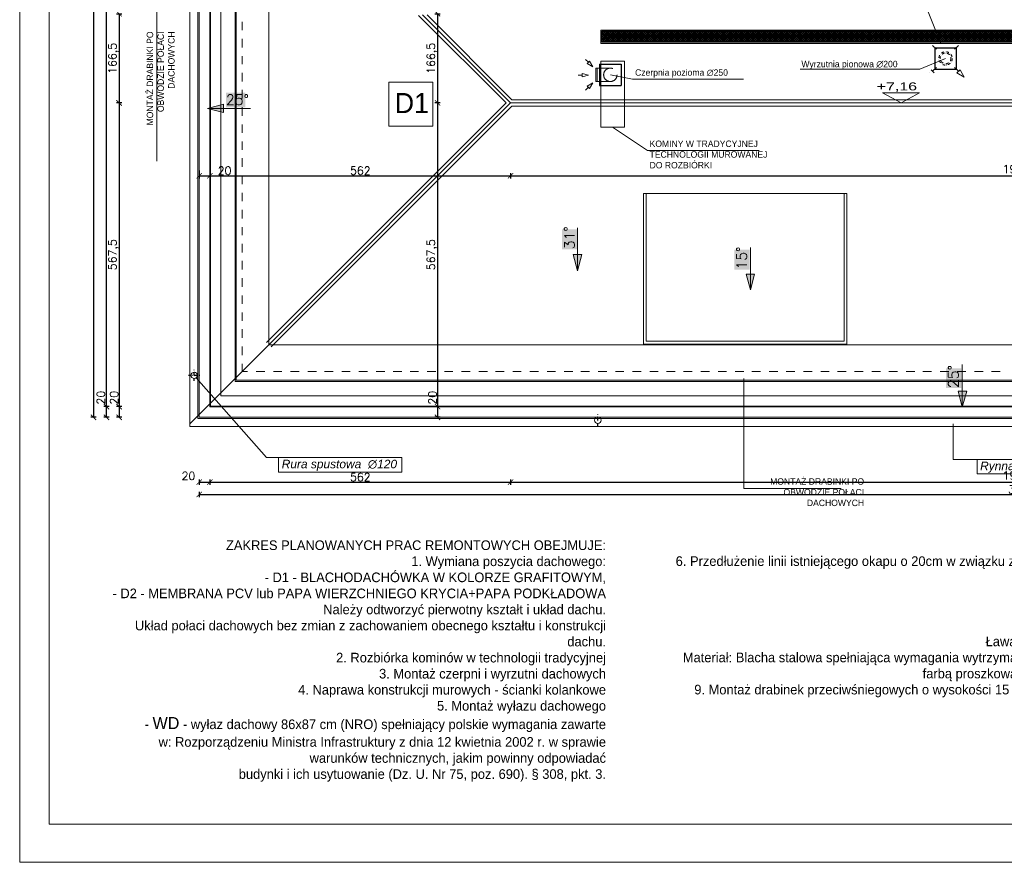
# Model space of a CAD drawing. Header units: millimetres. Extents: x -740 to 33545, y -26688 to 22494.
# Tile 68 of 256: x 13000 to 14840, y 5178 to 6753. Entities that reach past the tile are written whole.
import ezdxf
from ezdxf.lldxf.tags import DXFTag

# ---------------------------------------------------------------- set-up
doc = ezdxf.new("R2010")
doc.units = ezdxf.units.MM
doc.header["$MEASUREMENT"] = 0
for name, pattern in [('AUSGEZOGEN', [0]), ('DASHDOT', [1, 0.5, -0.25, 0, -0.25]), ('DASHED2', [9.525, 6.35, -3.175]), ('STRICHPUNKTX2', [2, 1, -0.5, 0, -0.5])]:
    doc.linetypes.add(name, pattern=pattern)
doc.layers.get('Defpoints').update_dxf_attribs({"color": 252})
doc.layers.add('_B___I__', color=252, linetype='AUSGEZOGEN')
for name, color, linetype, lineweight in [('_IS_EKO_Wentylacja_wyrzut', 252, 'Continuous', 20), ('A_l.przerywana', 252, 'ICAD_ISO03W100', 9), ('A_l.widokowa', 252, 'Continuous', 18), ('A_wymiarowanie', 252, 'Continuous', 9), ('k_wyburzenia widoczne', 252, 'PNEUMATIC2', 18), ('l. przerywana', 252, 'ICAD_ISO03W100', 9), ('l.przerywana', 252, 'ICAD_ISO03W100', 5), ('l.widokowa', 252, 'Continuous', 15), ('l.wypełnien', 252, 'Continuous', 5), ('linia opisowa', 252, 'Continuous', 9), ('Nowe_820-G Rysunki Obrazki_Nr_pióra__23', 252, 'Continuous', 15), ('wymiarowanie', 252, 'Continuous', 9)]:
    doc.layers.add(name, color=color, linetype=linetype, lineweight=lineweight)
doc.styles.add('Arial', font='arial.ttf')
doc.styles.add('Arial$001H0', font='SIMPLEX')
doc.styles.add('PROFILE', font='GOTHIC.TTF', dxfattribs={"width": 0.8})
doc.styles.add('styl1', font='arial.ttf', dxfattribs={"height": 15})
doc.styles.add('styl2', font='simplex.shx')
tags = doc.linetypes.add('ICAD_ISO03W100', pattern=[30, 12, -18]).pattern_tags.tags
tags[6:7] = [DXFTag(74, 4), DXFTag(75, 0), DXFTag(340, '0'), DXFTag(46, 1.0), DXFTag(50, 0.0), DXFTag(44, 0.0), DXFTag(45, 0.0)]
tags[4:5] = [DXFTag(74, 4), DXFTag(75, 0), DXFTag(340, '0'), DXFTag(46, 1.0), DXFTag(50, 0.0), DXFTag(44, 0.0), DXFTag(45, 0.0)]
doc.linetypes.add('PNEUMATIC2', pattern='A,0.5,-0.25,["//",Standard,S=0.2,R=0,X=-0.1,Y=-0.1],-0.25', length=1)
doc.dimstyles.new('Kopia I_1.100', dxfattribs={"dimtxt": 15, "dimasz": 10, "dimexe": 5, "dimexo": 1, "dimgap": 1.5, "dimtad": 1, "dimdec": 1, "dimrnd": 0.5, "dimtxsty": 'styl2', "dimblk": 'ARCHTICK', "dimcen": 5, "dimadec": 0, "dimazin": 0, "dimtfac": 1, "dimtdec": 1, "dimtmove": 0, "dimatfit": 3, "dimldrblk": 'ARCHTICK', "dimfxl": 0, "dimarcsym": 0})

# ---------------------------------------------------------------- blocks, each defined once
blk = doc.blocks.new('_ArchTick')
at = {"color": 0, "linetype": 'ByBlock', "const_width": 0.15}
blk.add_lwpolyline([(-0.5, -0.5), (0.5, 0.5)], dxfattribs=at)
blk = doc.blocks.new('*D1781')
at = {"layer": 'Defpoints', "color": 0}
for p in [(13336, 6497.7), (13356, 6497.7), (13356, 6461.2)]:
    blk.add_point(p, dxfattribs=at)
at = {"layer": 'wymiarowanie', "color": 0, "lineweight": -2}
for p, q in [((13336, 6471.2), (13336, 6456.2)), ((13336, 6461.2), (13356, 6461.2)), ((13356, 6471.2), (13356, 6456.2)), ((13356, 6461.2), (13395.7, 6461.2))]:
    blk.add_line(p, q, dxfattribs=at)
at = {"layer": 'wymiarowanie', "color": 0, "lineweight": -2, "xscale": 10, "yscale": 10, "zscale": 10, "rotation": 180}
blk.add_blockref('_ArchTick', (13336, 6461.2), dxfattribs=at)
at = {"layer": 'wymiarowanie', "color": 0, "lineweight": -2, "xscale": 10, "yscale": 10, "zscale": 10}
blk.add_blockref('_ArchTick', (13356, 6461.2), dxfattribs=at)
at = {"layer": 'wymiarowanie', "color": 0, "insert": (13383.3, 6470.6), "char_height": 15, "attachment_point": 5, "style": 'styl2'}
blk.add_mtext('20', dxfattribs=at)
blk = doc.blocks.new('*D1782')
at = {"layer": 'Defpoints', "color": 0}
for p in [(13917.8, 6597.2), (13356, 6497.7), (13917.8, 6461.2)]:
    blk.add_point(p, dxfattribs=at)
at = {"layer": 'wymiarowanie', "color": 0, "lineweight": -2}
for p, q in [((13356, 6466.2), (13356, 6456.2)), ((13356, 6461.2), (13917.8, 6461.2)), ((13917.8, 6466.2), (13917.8, 6456.2))]:
    blk.add_line(p, q, dxfattribs=at)
at = {"layer": 'wymiarowanie', "color": 0, "lineweight": -2, "xscale": 10, "yscale": 10, "zscale": 10, "rotation": 180}
blk.add_blockref('_ArchTick', (13356, 6461.2), dxfattribs=at)
at = {"layer": 'wymiarowanie', "color": 0, "lineweight": -2, "xscale": 10, "yscale": 10, "zscale": 10}
blk.add_blockref('_ArchTick', (13917.8, 6461.2), dxfattribs=at)
at = {"layer": 'wymiarowanie', "color": 0, "insert": (13636.9, 6470.6), "char_height": 15, "attachment_point": 5, "style": 'styl2'}
blk.add_mtext('562', dxfattribs=at)
blk = doc.blocks.new('*D1783')
at = {"layer": 'Defpoints', "color": 0}
for p in [(13917.8, 6597.2), (15827.5, 6597.2), (15827.5, 6461.2)]:
    blk.add_point(p, dxfattribs=at)
at = {"layer": 'wymiarowanie', "color": 0, "lineweight": -2}
for p, q in [((13917.8, 6466.2), (13917.8, 6456.2)), ((13917.8, 6461.2), (15827.5, 6461.2)), ((15827.5, 6466.2), (15827.5, 6456.2))]:
    blk.add_line(p, q, dxfattribs=at)
at = {"layer": 'wymiarowanie', "color": 0, "lineweight": -2, "xscale": 10, "yscale": 10, "zscale": 10, "rotation": 180}
blk.add_blockref('_ArchTick', (13917.8, 6461.2), dxfattribs=at)
at = {"layer": 'wymiarowanie', "color": 0, "lineweight": -2, "xscale": 10, "yscale": 10, "zscale": 10}
blk.add_blockref('_ArchTick', (15827.5, 6461.2), dxfattribs=at)
at = {"layer": 'wymiarowanie', "color": 0, "insert": (14872.6, 6471.3), "char_height": 15, "attachment_point": 5, "style": 'styl2'}
blk.add_mtext('1909,5', dxfattribs=at)
blk = doc.blocks.new('*D1788')
at = {"layer": 'Defpoints', "color": 0}
for p in [(13755.5, 6763.9), (13781.2, 6597.2), (13917.8, 6597.2)]:
    blk.add_point(p, dxfattribs=at)
at = {"layer": 'wymiarowanie', "color": 0, "lineweight": -2}
for p, q in [((13776.2, 6763.9), (13786.2, 6763.9)), ((13781.2, 6763.9), (13781.2, 6597.2)), ((13786.2, 6597.2), (13776.2, 6597.2))]:
    blk.add_line(p, q, dxfattribs=at)
at = {"layer": 'wymiarowanie', "color": 0, "lineweight": -2, "xscale": 10, "yscale": 10, "zscale": 10}
for p, rotation in [((13781.2, 6763.9), 90), ((13781.2, 6597.2), 270)]:
    blk.add_blockref('_ArchTick', p, dxfattribs=dict(at, rotation=rotation))
at = {"layer": 'wymiarowanie', "color": 0, "insert": (13771.2, 6680.5), "char_height": 15, "attachment_point": 5, "rotation": 90, "style": 'styl2'}
blk.add_mtext('166,5', dxfattribs=at)
blk = doc.blocks.new('*D1789')
at = {"layer": 'Defpoints', "color": 0}
for p in [(13917.8, 6597.2), (13781.2, 6029.8), (13808.4, 6029.8)]:
    blk.add_point(p, dxfattribs=at)
at = {"layer": 'wymiarowanie', "color": 0, "lineweight": -2}
for p, q in [((13786.2, 6597.2), (13776.2, 6597.2)), ((13781.2, 6597.2), (13781.2, 6029.8)), ((13786.2, 6029.8), (13776.2, 6029.8))]:
    blk.add_line(p, q, dxfattribs=at)
at = {"layer": 'wymiarowanie', "color": 0, "lineweight": -2, "xscale": 10, "yscale": 10, "zscale": 10}
for p, rotation in [((13781.2, 6597.2), 90), ((13781.2, 6029.8), 270)]:
    blk.add_blockref('_ArchTick', p, dxfattribs=dict(at, rotation=rotation))
at = {"layer": 'wymiarowanie', "color": 0, "insert": (13771.2, 6313.5), "char_height": 15, "attachment_point": 5, "rotation": 90, "style": 'styl2'}
blk.add_mtext('567,5', dxfattribs=at)
blk = doc.blocks.new('*D1790')
at = {"layer": 'Defpoints', "color": 0}
for p in [(13808.4, 6029.8), (13781.2, 6009.8), (13809.8, 6009.8)]:
    blk.add_point(p, dxfattribs=at)
at = {"layer": 'wymiarowanie', "color": 0, "lineweight": -2}
for p, q in [((13786.2, 6029.8), (13776.2, 6029.8)), ((13781.2, 6029.8), (13781.2, 6009.8)), ((13786.2, 6009.8), (13776.2, 6009.8))]:
    blk.add_line(p, q, dxfattribs=at)
at = {"layer": 'wymiarowanie', "color": 0, "lineweight": -2, "xscale": 10, "yscale": 10, "zscale": 10}
for p, rotation in [((13781.2, 6029.8), 90), ((13781.2, 6009.8), 270)]:
    blk.add_blockref('_ArchTick', p, dxfattribs=dict(at, rotation=rotation))
at = {"layer": 'wymiarowanie', "color": 0, "insert": (13771.8, 6046.3), "char_height": 15, "attachment_point": 5, "rotation": 90, "style": 'styl2'}
blk.add_mtext('20', dxfattribs=at)
blk = doc.blocks.new('*D1819')
at = {"layer": 'Defpoints', "color": 0}
for p in [(13336, 6143.1), (13356, 6143.1), (13356, 5888.7)]:
    blk.add_point(p, dxfattribs=at)
at = {"layer": 'wymiarowanie', "color": 0, "lineweight": -2}
for p, q in [((13336, 5893.7), (13336, 5883.7)), ((13336, 5888.7), (13356, 5888.7)), ((13356, 5893.7), (13356, 5883.7))]:
    blk.add_line(p, q, dxfattribs=at)
at = {"layer": 'wymiarowanie', "color": 0, "lineweight": -2, "xscale": 10, "yscale": 10, "zscale": 10, "rotation": 180}
blk.add_blockref('_ArchTick', (13336, 5888.7), dxfattribs=at)
at = {"layer": 'wymiarowanie', "color": 0, "lineweight": -2, "xscale": 10, "yscale": 10, "zscale": 10}
blk.add_blockref('_ArchTick', (13356, 5888.7), dxfattribs=at)
at = {"layer": 'wymiarowanie', "color": 0, "insert": (13315.8, 5900.2), "char_height": 15, "attachment_point": 5, "style": 'styl2'}
blk.add_mtext('20', dxfattribs=at)
blk = doc.blocks.new('*D1820')
at = {"layer": 'Defpoints', "color": 0}
for p in [(13917.8, 6634.2), (13356, 6143.1), (13917.8, 5888.7)]:
    blk.add_point(p, dxfattribs=at)
at = {"layer": 'wymiarowanie', "color": 0, "lineweight": -2}
for p, q in [((13356, 5893.7), (13356, 5883.7)), ((13356, 5888.7), (13917.8, 5888.7)), ((13917.8, 5893.7), (13917.8, 5883.7))]:
    blk.add_line(p, q, dxfattribs=at)
at = {"layer": 'wymiarowanie', "color": 0, "lineweight": -2, "xscale": 10, "yscale": 10, "zscale": 10, "rotation": 180}
blk.add_blockref('_ArchTick', (13356, 5888.7), dxfattribs=at)
at = {"layer": 'wymiarowanie', "color": 0, "lineweight": -2, "xscale": 10, "yscale": 10, "zscale": 10}
blk.add_blockref('_ArchTick', (13917.8, 5888.7), dxfattribs=at)
at = {"layer": 'wymiarowanie', "color": 0, "insert": (13636.9, 5898), "char_height": 15, "attachment_point": 5, "style": 'styl2'}
blk.add_mtext('562', dxfattribs=at)
blk = doc.blocks.new('*D1822')
at = {"layer": 'Defpoints', "color": 0}
for p in [(13336, 5893.7), (16411.2, 5893.7), (16411.2, 5865.6)]:
    blk.add_point(p, dxfattribs=at)
at = {"layer": 'wymiarowanie', "color": 0, "lineweight": -2}
for p, q in [((13336, 5870.6), (13336, 5860.6)), ((16411.2, 5870.6), (16411.2, 5860.6)), ((13336, 5865.6), (16411.2, 5865.6))]:
    blk.add_line(p, q, dxfattribs=at)
at = {"layer": 'wymiarowanie', "color": 0, "lineweight": -2, "xscale": 10, "yscale": 10, "zscale": 10, "rotation": 180}
blk.add_blockref('_ArchTick', (13336, 5865.6), dxfattribs=at)
at = {"layer": 'wymiarowanie', "color": 0, "lineweight": -2, "xscale": 10, "yscale": 10, "zscale": 10}
blk.add_blockref('_ArchTick', (16411.2, 5865.6), dxfattribs=at)
at = {"layer": 'wymiarowanie', "color": 0, "insert": (14873.6, 5874.9), "char_height": 15, "attachment_point": 5, "style": 'styl2'}
blk.add_mtext('3075', dxfattribs=at)
blk = doc.blocks.new('*D1826')
at = {"layer": 'Defpoints', "color": 0}
for p in [(13160.3, 6763.9), (13186.1, 6597.2), (13917.8, 6597.2)]:
    blk.add_point(p, dxfattribs=at)
at = {"layer": 'wymiarowanie', "color": 0, "lineweight": -2}
for p, q in [((13181.1, 6763.9), (13191.1, 6763.9)), ((13186.1, 6763.9), (13186.1, 6597.2)), ((13191.1, 6597.2), (13181.1, 6597.2))]:
    blk.add_line(p, q, dxfattribs=at)
at = {"layer": 'wymiarowanie', "color": 0, "lineweight": -2, "xscale": 10, "yscale": 10, "zscale": 10}
for p, rotation in [((13186.1, 6763.9), 90), ((13186.1, 6597.2), 270)]:
    blk.add_blockref('_ArchTick', p, dxfattribs=dict(at, rotation=rotation))
at = {"layer": 'wymiarowanie', "color": 0, "insert": (13176, 6680.5), "char_height": 15, "attachment_point": 5, "rotation": 90, "style": 'styl2'}
blk.add_mtext('166,5', dxfattribs=at)
blk = doc.blocks.new('*D1827')
at = {"layer": 'Defpoints', "color": 0}
for p in [(13917.8, 6597.2), (13186.1, 6029.8), (13213.2, 6029.8)]:
    blk.add_point(p, dxfattribs=at)
at = {"layer": 'wymiarowanie', "color": 0, "lineweight": -2}
for p, q in [((13191.1, 6597.2), (13181.1, 6597.2)), ((13186.1, 6597.2), (13186.1, 6029.8)), ((13191.1, 6029.8), (13181.1, 6029.8))]:
    blk.add_line(p, q, dxfattribs=at)
at = {"layer": 'wymiarowanie', "color": 0, "lineweight": -2, "xscale": 10, "yscale": 10, "zscale": 10}
for p, rotation in [((13186.1, 6597.2), 90), ((13186.1, 6029.8), 270)]:
    blk.add_blockref('_ArchTick', p, dxfattribs=dict(at, rotation=rotation))
at = {"layer": 'wymiarowanie', "color": 0, "insert": (13176, 6313.5), "char_height": 15, "attachment_point": 5, "rotation": 90, "style": 'styl2'}
blk.add_mtext('567,5', dxfattribs=at)
blk = doc.blocks.new('*D1828')
at = {"layer": 'Defpoints', "color": 0}
for p in [(13213.2, 6029.8), (13186.1, 6009.8), (13214.7, 6009.8)]:
    blk.add_point(p, dxfattribs=at)
at = {"layer": 'wymiarowanie', "color": 0, "lineweight": -2}
for p, q in [((13191.1, 6029.8), (13181.1, 6029.8)), ((13186.1, 6029.8), (13186.1, 6009.8)), ((13191.1, 6009.8), (13181.1, 6009.8))]:
    blk.add_line(p, q, dxfattribs=at)
at = {"layer": 'wymiarowanie', "color": 0, "lineweight": -2, "xscale": 10, "yscale": 10, "zscale": 10}
for p, rotation in [((13186.1, 6029.8), 90), ((13186.1, 6009.8), 270)]:
    blk.add_blockref('_ArchTick', p, dxfattribs=dict(at, rotation=rotation))
at = {"layer": 'wymiarowanie', "color": 0, "insert": (13176.7, 6046.3), "char_height": 15, "attachment_point": 5, "rotation": 90, "style": 'styl2'}
blk.add_mtext('20', dxfattribs=at)
blk = doc.blocks.new('*D1829')
at = {"layer": 'Defpoints', "color": 0}
for p in [(13162.5, 6029.8), (13186.1, 6029.8), (13186.1, 6009.8)]:
    blk.add_point(p, dxfattribs=at)
at = {"layer": 'wymiarowanie', "color": 0, "lineweight": -2}
for p, q in [((13167.5, 6029.8), (13157.5, 6029.8)), ((13162.5, 6009.8), (13162.5, 6029.8)), ((13167.5, 6009.8), (13157.5, 6009.8))]:
    blk.add_line(p, q, dxfattribs=at)
at = {"layer": 'wymiarowanie', "color": 0, "lineweight": -2, "xscale": 10, "yscale": 10, "zscale": 10}
for p, rotation in [((13162.5, 6029.8), 90), ((13162.5, 6009.8), 270)]:
    blk.add_blockref('_ArchTick', p, dxfattribs=dict(at, rotation=rotation))
at = {"layer": 'wymiarowanie', "color": 0, "insert": (13152.1, 6046.5), "char_height": 15, "attachment_point": 5, "rotation": 90, "style": 'styl2'}
blk.add_mtext('20', dxfattribs=at)
blk = doc.blocks.new('*D1830')
at = {"layer": 'Defpoints', "color": 0}
for p in [(13162.5, 7698.9), (13193.9, 7698.9), (13186.1, 6029.8)]:
    blk.add_point(p, dxfattribs=at)
at = {"layer": 'wymiarowanie', "color": 0, "lineweight": -2}
for p, q in [((13167.5, 7698.9), (13157.5, 7698.9)), ((13162.5, 6029.8), (13162.5, 7698.9)), ((13167.5, 6029.8), (13157.5, 6029.8))]:
    blk.add_line(p, q, dxfattribs=at)
at = {"layer": 'wymiarowanie', "color": 0, "lineweight": -2, "xscale": 10, "yscale": 10, "zscale": 10}
for p, rotation in [((13162.5, 7698.9), 90), ((13162.5, 6029.8), 270)]:
    blk.add_blockref('_ArchTick', p, dxfattribs=dict(at, rotation=rotation))
at = {"layer": 'wymiarowanie', "color": 0, "insert": (13153.1, 6864.4), "char_height": 15, "attachment_point": 5, "rotation": 90, "style": 'styl2'}
blk.add_mtext('1669', dxfattribs=at)
blk = doc.blocks.new('*D1832')
at = {"layer": 'Defpoints', "color": 0}
for p in [(13167.5, 7718.9), (13138.3, 6009.8), (13167.5, 6009.8)]:
    blk.add_point(p, dxfattribs=at)
at = {"layer": 'wymiarowanie', "color": 0, "lineweight": -2}
for p, q in [((13143.3, 7718.9), (13133.3, 7718.9)), ((13138.3, 7718.9), (13138.3, 6009.8)), ((13143.3, 6009.8), (13133.3, 6009.8))]:
    blk.add_line(p, q, dxfattribs=at)
at = {"layer": 'wymiarowanie', "color": 0, "lineweight": -2, "xscale": 10, "yscale": 10, "zscale": 10}
for p, rotation in [((13138.3, 7718.9), 90), ((13138.3, 6009.8), 270)]:
    blk.add_blockref('_ArchTick', p, dxfattribs=dict(at, rotation=rotation))
at = {"layer": 'wymiarowanie', "color": 0, "insert": (13128.9, 6864.4), "char_height": 15, "attachment_point": 5, "rotation": 90, "style": 'styl2'}
blk.add_mtext('1709', dxfattribs=at)
blk = doc.blocks.new('*D1850')
at = {"layer": 'Defpoints', "color": 0}
for p in [(13917.8, 6634.2), (15827.5, 6634.2), (15827.5, 5888.7)]:
    blk.add_point(p, dxfattribs=at)
at = {"layer": 'wymiarowanie', "color": 0, "lineweight": -2}
for p, q in [((13917.8, 5893.7), (13917.8, 5883.7)), ((13917.8, 5888.7), (15827.5, 5888.7)), ((15827.5, 5893.7), (15827.5, 5883.7))]:
    blk.add_line(p, q, dxfattribs=at)
at = {"layer": 'wymiarowanie', "color": 0, "lineweight": -2, "xscale": 10, "yscale": 10, "zscale": 10, "rotation": 180}
blk.add_blockref('_ArchTick', (13917.8, 5888.7), dxfattribs=at)
at = {"layer": 'wymiarowanie', "color": 0, "lineweight": -2, "xscale": 10, "yscale": 10, "zscale": 10}
blk.add_blockref('_ArchTick', (15827.5, 5888.7), dxfattribs=at)
at = {"layer": 'wymiarowanie', "color": 0, "insert": (14872.6, 5898.7), "char_height": 15, "attachment_point": 5, "style": 'styl2'}
blk.add_mtext('1909,5', dxfattribs=at)

msp = doc.modelspace()

# ---------------------------------------------------------------- hatches: boundary and pattern name
at = {"layer": 'l.widokowa'}
for points in [[(13385.77, 6616.27), (13385.77, 6589.22), (13422.11, 6589.22), (13422.11, 6616.27)], [(13351.11, 6586.69), (13381.54, 6579.08), (13381.54, 6595.14)], [(14013.81, 6360.99), (14013.81, 6323.8), (14042.55, 6323.8), (14042.55, 6360.99)], [(14042.55, 6283.23), (14051, 6313.66), (14034.94, 6313.66)], [(14335.86, 6322.96), (14335.86, 6285.76), (14364.6, 6285.76), (14364.6, 6322.96)], [(14366.29, 6247.73), (14373.9, 6277.31), (14357.84, 6277.31)], [(14731.46, 6101.49), (14731.46, 6064.3), (14760.2, 6064.3), (14760.2, 6101.49)], [(14761.89, 6028.8), (14770.34, 6058.38), (14754.28, 6058.38)]]:
    msp.add_hatch(color=256, dxfattribs=at).paths.add_polyline_path(points)
at = {"layer": 'l.wypełnien'}
h = msp.add_hatch(dxfattribs=at)
h.set_pattern_fill('ANSI37', color=256, scale=20, style=0)
h.set_pattern_definition([(45, (-133.7189, 32.6354), (-1.76776695, 1.76776695), []), (135, (-133.7189, 32.6354), (-1.76776695, -1.76776695), [])])
h.paths.add_polyline_path([(14088.51, 6731.44), (15900.33, 6731.44), (15900.33, 6710.44), (14088.51, 6710.44)])

# ---------------------------------------------------------------- linework, layer by layer
for p, q in [((14710.7, 6700.38), (14710.7, 6660.38)), ((14710.7, 6700.38), (14750.7, 6700.38)), ((14750.7, 6700.38), (14750.7, 6660.38)), ((14084.21, 6669.7), (14084.21, 6629.7)), ((14084.21, 6669.7), (14124.21, 6669.7)), ((14124.21, 6669.7), (14124.21, 6629.7)), ((14710.7, 6660.38), (14750.7, 6660.38)), ((14084.21, 6629.7), (14124.21, 6629.7))]:
    msp.add_line(p, q)
at = {"layer": '_B___I__', "linetype": 'STRICHPUNKTX2', "ltscale": 5}
for p, q in [((13326.59, 6077.71), (13326.59, 6098.71)), ((13316.09, 6088.21), (13337.09, 6088.21)), ((14080.9, 5993.98), (14080.9, 6014.98))]:
    msp.add_line(p, q, dxfattribs=at)
at = {"layer": '_IS_EKO_Wentylacja_wyrzut', "ltscale": 10}
for p, q in [((14713.68, 6697.4), (14706.58, 6704.5)), ((14747.71, 6697.4), (14754.81, 6704.5)), ((14713.68, 6663.37), (14706.58, 6656.27)), ((14747.71, 6663.37), (14754.81, 6656.27)), ((14709.49, 6653.36), (14703.67, 6659.18)), ((14751.9, 6653.36), (14757.72, 6659.18)), ((14751.9, 6653.36), (14757.72, 6659.18)), ((14765.67, 6645.41), (14751.9, 6653.36)), ((14765.67, 6645.41), (14751.9, 6653.36)), ((14757.72, 6659.18), (14765.67, 6645.41))]:
    msp.add_line(p, q, dxfattribs=at)
at = {"layer": '_IS_EKO_Wentylacja_wyrzut', "ltscale": 10, "const_width": 0.0198}
for points in [[(14695.72, 6715.36), (14703.67, 6701.59), (14709.49, 6707.41)], [(14765.67, 6715.36), (14757.72, 6701.59), (14751.9, 6707.41)], [(14695.72, 6645.41), (14709.49, 6653.36), (14703.67, 6659.18)], [(14765.67, 6645.41), (14751.9, 6653.36), (14757.72, 6659.18)]]:
    msp.add_lwpolyline(points, close=True, dxfattribs=at)
at = {"layer": '_IS_EKO_Wentylacja_wyrzut', "linetype": 'DASHDOT', "ltscale": 10}
for radius in [12.5, 10]:
    msp.add_circle((14730.7, 6680.38), radius, dxfattribs=at)
at = {"layer": 'A_l.przerywana'}
for p, q in [((13917.79, 6597.17), (13753.29, 6761.66)), ((13466.07, 6145.45), (13917.79, 6597.17)), ((15827.46, 6597.17), (13917.79, 6597.17))]:
    msp.add_line(p, q, dxfattribs=at)
at = {"layer": 'A_l.przerywana', "lineweight": 35}
msp.add_lwpolyline([(13356.02, 7698.92), (13356.02, 6029.8), (16391.16, 6029.8), (16391.16, 7704.71), (15595.09, 7704.71), (15595.09, 7164.54), (14152.1, 7164.54), (14152.1, 7698.92)], close=True, dxfattribs=at)
at = {"layer": 'A_l.przerywana', "ltscale": 0.5}
msp.add_lwpolyline([(14171, 6151.72), (14541.2, 6151.72), (14541.2, 6427.77), (14171, 6427.77)], close=True, dxfattribs=at)
at = {"layer": 'A_l.widokowa'}
for p, q in [((14057.83, 6678.37), (14063.15, 6673.04)), ((14065.34, 6675.22), (14060.97, 6670.86)), ((14060.97, 6670.86), (14071.3, 6664.89)), ((14060.97, 6670.86), (14071.3, 6664.89)), ((14071.3, 6664.89), (14065.34, 6675.22)), ((14071.3, 6664.89), (14065.34, 6675.22)), ((14071.3, 6664.89), (14065.34, 6675.22)), ((14044.16, 6649.03), (14051.7, 6649.03)), ((14051.7, 6652.12), (14063.21, 6649.03)), ((14051.7, 6652.12), (14063.21, 6649.03)), ((14051.7, 6645.95), (14051.7, 6652.12)), ((14051.7, 6645.95), (14051.7, 6652.12)), ((14051.7, 6645.95), (14051.7, 6652.12)), ((14063.21, 6649.03), (14051.7, 6645.95)), ((14063.21, 6649.03), (14051.7, 6645.95)), ((14063.21, 6649.03), (14051.7, 6645.95)), ((14057.83, 6621.03), (14063.15, 6626.36)), ((14060.97, 6628.54), (14071.3, 6634.5)), ((14065.34, 6624.18), (14060.97, 6628.54)), ((14065.34, 6624.18), (14060.97, 6628.54)), ((14071.3, 6634.5), (14065.34, 6624.18)), ((14071.3, 6634.5), (14065.34, 6624.18))]:
    msp.add_line(p, q, dxfattribs=at)
at = {"layer": 'A_l.widokowa', "linetype": 'DASHED2', "ltscale": 10}
for p, q in [((14104.21, 6662.2), (14079.31, 6662.2)), ((14104.21, 6637.2), (14079.31, 6637.2))]:
    msp.add_line(p, q, dxfattribs=at)
at = {"layer": 'A_l.widokowa'}
for points in [[(13318.52, 7736.42), (13318.52, 5992.3), (16428.66, 5992.3), (16428.66, 7742.21), (15557.59, 7742.21), (15557.59, 7202.04), (14189.6, 7202.04), (14189.6, 7736.42)], [(13333.52, 7721.42), (13333.52, 6007.3), (16413.66, 6007.3), (16413.66, 7727.21), (15572.59, 7727.21), (15572.59, 7187.04), (14174.6, 7187.04), (14174.6, 7721.42)], [(13336.02, 7718.92), (13336.02, 6009.8), (16411.16, 6009.8), (16411.16, 7724.71), (15575.09, 7724.71), (15575.09, 7184.54), (14172.1, 7184.54), (14172.1, 7718.92)], [(13403.09, 7651.85), (13403.09, 6076.86), (16344.1, 6076.86), (16344.1, 7657.65), (15642.15, 7657.65), (15642.15, 7117.47), (14105.03, 7117.47), (14105.03, 7651.85)], [(13405.09, 7649.85), (13405.09, 6078.86), (16342.1, 6078.86), (16342.1, 7655.65), (15644.15, 7655.65), (15644.15, 7115.47), (14103.03, 7115.47), (14103.03, 7649.85)]]:
    msp.add_lwpolyline(points, close=True, dxfattribs=at)
at = {"layer": 'A_l.widokowa', "ltscale": 10}
msp.add_lwpolyline([(14079.31, 6637.2), (14079.31, 6662.2), (14077.15, 6662.2), (14077.15, 6637.2)], close=True, dxfattribs=at)
at = {"layer": 'A_l.widokowa', "const_width": 0.0148}
msp.add_lwpolyline([(14071.3, 6634.5), (14065.34, 6624.18), (14060.97, 6628.54)], close=True, dxfattribs=at)
at = {"layer": 'A_l.widokowa', "ltscale": 0.5}
msp.add_lwpolyline([(14166, 6146.72), (14546.2, 6146.72), (14546.2, 6427.77), (14166, 6427.77)], close=True, dxfattribs=at)
at = {"layer": 'A_l.widokowa', "linetype": 'DASHED2', "ltscale": 10}
msp.add_circle((14104.21, 6649.7), 12.5, dxfattribs=at)
at = {"layer": 'A_wymiarowanie'}
for p, q in [((13256.87, 6864.36), (13256.88, 6488.26)), ((14695.61, 6773.37), (14721.7, 6708.44)), ((14108.48, 6552.03), (14173.95, 6508.55)), ((14173.95, 6508.55), (14382.61, 6508.55)), ((14353.62, 5876.73), (14353.62, 6082.47)), ((14535.78, 5876.73), (14353.62, 5876.73))]:
    msp.add_line(p, q, dxfattribs=at)
msp.add_lwpolyline([(13772.46, 6553.54), (13689.96, 6553.54), (13689.96, 6636.04), (13772.46, 6636.04), (13772.46, 6553.54)], dxfattribs=at)
at = {"layer": 'k_wyburzenia widoczne', "ltscale": 15}
for p, q in [((14130.46, 6675.44), (14086.51, 6675.44)), ((14086.51, 6675.44), (14086.51, 6552.03)), ((14130.46, 6552.03), (14130.46, 6675.44)), ((14086.51, 6552.03), (14130.46, 6552.03))]:
    msp.add_line(p, q, dxfattribs=at)
at = {"layer": 'l. przerywana', "ltscale": 0.2}
for centre in [(13326.59, 6088.21), (14080.9, 6004.48)]:
    msp.add_circle(centre, 6, dxfattribs=at)
at = {"layer": 'l.przerywana'}
msp.add_lwpolyline([(14413.02, 7678.92), (13376.02, 7678.92), (13376.02, 6049.8), (16371.16, 6049.8), (16371.16, 7684.71), (15615.09, 7684.71), (15615.09, 7144.54), (14413.02, 7144.54), (14413.02, 7678.92), (13376.02, 7678.92)], dxfattribs=at)
at = {"layer": 'l.widokowa', "linetype": 'Continuous', "lineweight": 9}
for p, q in [((13466.07, 7592.57), (13466.07, 6145.45)), ((13466.07, 6145.45), (13466.07, 7592.57)), ((13909.3, 6597.17), (13745.86, 6760.61)), ((13920.27, 6603.17), (13761.78, 6761.66)), ((13416.2, 6732.92), (13416.2, 6748.98)), ((13416.2, 6700.8), (13416.2, 6716.86)), ((13416.2, 6669.52), (13416.2, 6684.74)), ((13416.2, 6637.4), (13416.2, 6653.46)), ((13416.2, 6605.28), (13416.2, 6621.34)), ((13416.2, 6573.16), (13416.2, 6589.22)), ((13461.83, 6149.69), (13909.3, 6597.17)), ((13470.31, 6141.2), (13920.27, 6591.17)), ((15018.01, 6603.17), (13920.27, 6603.17)), ((15018.01, 6591.17), (13920.27, 6591.17)), ((13431.41, 6586.69), (13351.11, 6586.69)), ((13416.2, 6541.04), (13416.2, 6557.1)), ((13416.2, 6509.76), (13416.2, 6524.98)), ((13416.2, 6477.64), (13416.2, 6493.7)), ((13416.2, 6445.52), (13416.2, 6461.58)), ((13416.2, 6413.4), (13416.2, 6429.46)), ((13416.2, 6381.28), (13416.2, 6397.34)), ((13416.2, 6350.01), (13416.2, 6365.22)), ((14042.55, 6363.53), (14042.55, 6283.23)), ((13416.2, 6317.89), (13416.2, 6333.95)), ((14366.29, 6327.18), (14366.29, 6247.73)), ((13416.2, 6285.76), (13416.2, 6301.83)), ((13416.2, 6253.64), (13416.2, 6269.7)), ((13416.2, 6221.52), (13416.2, 6237.58)), ((13416.2, 6190.25), (13416.2, 6205.46)), ((13416.2, 6158.13), (13416.2, 6174.19)), ((13353.65, 6033.02), (13466.07, 6145.45)), ((13416.2, 6126.01), (13416.2, 6142.07)), ((13466.07, 6145.45), (16278.33, 6145.45)), ((16278.33, 6145.45), (13466.07, 6145.45)), ((13416.2, 6095.58), (13416.2, 6109.95)), ((13426.34, 6095.58), (13416.2, 6095.58)), ((13458.46, 6095.58), (13442.4, 6095.58)), ((13490.58, 6095.58), (13474.52, 6095.58)), ((13522.7, 6095.58), (13506.64, 6095.58)), ((13554.82, 6095.58), (13538.76, 6095.58)), ((13586.1, 6095.58), (13570.04, 6095.58)), ((13618.22, 6095.58), (13602.16, 6095.58)), ((13650.34, 6095.58), (13634.28, 6095.58)), ((13682.46, 6095.58), (13666.4, 6095.58)), ((13714.58, 6095.58), (13698.52, 6095.58)), ((13745.86, 6095.58), (13729.8, 6095.58)), ((13777.98, 6095.58), (13761.92, 6095.58)), ((13810.1, 6095.58), (13794.04, 6095.58)), ((13842.22, 6095.58), (13826.16, 6095.58)), ((13874.34, 6095.58), (13858.28, 6095.58)), ((13905.62, 6095.58), (13889.55, 6095.58)), ((13937.74, 6095.58), (13921.68, 6095.58)), ((13969.86, 6095.58), (13953.8, 6095.58)), ((14001.98, 6095.58), (13985.92, 6095.58)), ((14034.1, 6095.58), (14018.04, 6095.58)), ((14065.37, 6095.58), (14049.31, 6095.58)), ((14097.49, 6095.58), (14081.43, 6095.58)), ((14129.62, 6095.58), (14113.55, 6095.58)), ((14161.74, 6095.58), (14145.68, 6095.58)), ((14193.86, 6095.58), (14177.8, 6095.58)), ((14225.13, 6095.58), (14209.07, 6095.58)), ((14257.25, 6095.58), (14241.19, 6095.58)), ((14289.37, 6095.58), (14273.31, 6095.58)), ((14321.49, 6095.58), (14305.43, 6095.58)), ((14353.62, 6095.58), (14337.55, 6095.58)), ((14384.89, 6095.58), (14368.83, 6095.58)), ((14417.01, 6095.58), (14400.95, 6095.58)), ((14449.13, 6095.58), (14433.07, 6095.58)), ((14481.25, 6095.58), (14465.19, 6095.58)), ((14513.37, 6095.58), (14497.31, 6095.58)), ((14544.65, 6095.58), (14528.59, 6095.58)), ((14576.77, 6095.58), (14560.71, 6095.58)), ((14608.89, 6095.58), (14592.83, 6095.58)), ((14641.01, 6095.58), (14624.95, 6095.58)), ((14673.13, 6095.58), (14657.07, 6095.58)), ((14704.41, 6095.58), (14688.35, 6095.58)), ((14736.53, 6095.58), (14720.47, 6095.58)), ((14768.65, 6095.58), (14752.59, 6095.58)), ((14761.89, 6108.26), (14761.89, 6028.8)), ((14800.77, 6095.58), (14784.71, 6095.58)), ((14832.89, 6095.58), (14816.83, 6095.58)), ((13353.65, 6033.02), (13318.09, 5997.47))]:
    msp.add_line(p, q, dxfattribs=at)
at = {"layer": 'l.widokowa'}
for points in [[(14086.51, 6733.44), (15902.33, 6733.44), (15902.33, 6708.44), (14086.51, 6708.44)], [(14088.51, 6731.44), (15900.33, 6731.44), (15900.33, 6710.44), (14088.51, 6710.44)]]:
    msp.add_lwpolyline(points, close=True, dxfattribs=at)
at = {"layer": 'l.widokowa', "linetype": 'Continuous', "lineweight": 9}
for points in [[(13351.11, 6586.69), (13381.54, 6579.08), (13381.54, 6595.14)], [(14042.55, 6283.23), (14051, 6313.66), (14034.94, 6313.66)], [(14366.29, 6247.73), (14373.9, 6277.31), (14357.84, 6277.31)], [(14761.89, 6028.8), (14770.34, 6058.38), (14754.28, 6058.38)]]:
    msp.add_lwpolyline(points, close=True, dxfattribs=at)
at = {"layer": 'Nowe_820-G Rysunki Obrazki_Nr_pióra__23', "linetype": 'Continuous', "lineweight": 15}
for points in [[(13055.23, 8119.48), (13055.23, 5249.28)], [(13055.23, 5249.28), (17155.64, 5249.28)]]:
    msp.add_lwpolyline(points, dxfattribs=at)
at = {"layer": 'wymiarowanie', "ltscale": 10}
for p, q in [((14682.67, 6660.24), (14730.7, 6680.38)), ((14104.21, 6649.7), (14145.65, 6641.4)), ((14458.73, 6660.24), (14682.67, 6660.24)), ((14145.65, 6641.4), (14353.18, 6641.4))]:
    msp.add_line(p, q, dxfattribs=at)
at = {"layer": 'wymiarowanie'}
for p, q in [((13461.74, 5934.76), (13330.08, 6083.33)), ((14745.23, 5931.19), (14745.23, 5997.47)), ((13461.74, 5934.76), (13484.22, 5934.76)), ((14789.48, 5931.19), (14745.23, 5931.19))]:
    msp.add_line(p, q, dxfattribs=at)
for points in [[(13000.35, 8148.27), (13000.35, 5178.27), (17200.35, 5178.27), (17200.35, 8148.27), (13000.35, 8148.27)], [(15730.59, 6733.44), (14086.51, 6733.44)], [(15730.59, 6708.44), (14086.51, 6708.44)]]:
    msp.add_lwpolyline(points, dxfattribs=at)
at = {"layer": 'wymiarowanie', "linetype": 'ByBlock'}
msp.add_lwpolyline([(14647.59, 6597.17), (14682.19, 6615.78), (14612.99, 6615.78)], close=True, dxfattribs=at)
at = {"layer": 'wymiarowanie'}
for points in [[(13484.22, 5934.76), (13714.3, 5934.76), (13714.3, 5907.38), (13484.22, 5907.38)], [(14789.48, 5931.19), (15019.57, 5931.19), (15019.57, 5903.82), (14789.48, 5903.82)]]:
    msp.add_lwpolyline(points, close=True, dxfattribs=at)

# ---------------------------------------------------------------- texts
at = {"layer": 'A_wymiarowanie', "insert": (13237.78, 6730.74), "char_height": 12, "width": 223.2778, "attachment_point": 3, "rotation": 90, "style": 'styl1'}
msp.add_mtext('{\\fCentury Gothic|b0|i0|c238|p34;MONTAŻ DRABINKI PO }{\\fCentury Gothic|b0|i0|c238|p34;OBWODZIE POŁACI }{\\fCentury Gothic|b0|i0|c238|p34;DACHOWYCH}', dxfattribs=at)
at = {"layer": 'A_wymiarowanie', "style": 'styl1'}
for s, insert, char_height, width, attachment_point in [('{\\fCentury Gothic|b0|i0|c238|p34;D1}', (13701.19, 6615.74), 37.5, 116.2774, 1), ('{\\fCentury Gothic|b0|i0|c238|p34;KOMINY W TRADYCYJNEJ TECHNOLOGII MUROWANEJ DO ROZBIÓRKI}', (14177.59, 6526.88), 12, 223.2778, 1), ('{\\fCentury Gothic|b0|i0|c238|p34;MONTAŻ DRABINKI PO }{\\fCentury Gothic|b0|i0|c238|p34;OBWODZIE POŁACI }{\\fCentury Gothic|b0|i0|c238|p34;DACHOWYCH}', (14578.51, 5895.83), 12, 223.2778, 3), ('{\\fCentury Gothic|b0|i0|c238|p34;}\\P{\\fCentury Gothic|b0|i0|c238|p34;ZAKRES PLANOWANYCH PRAC REMONTOWYCH OBEJMUJE:}\\P{\\fCentury Gothic|b0|i0|c238|p34;1. Wymiana poszycia dachowego:}\\P{\\fCentury Gothic|b0|i0|c238|p34;- D1 - BLACHODACHÓWKA W KOLORZE GRAFITOWYM, }\\P{\\fCentury Gothic|b0|i0|c238|p34;- D2 - MEMBRANA PCV lub PAPA WIERZCHNIEGO KRYCIA+PAPA }{\\fCentury Gothic|b0|i0|c238|p34;PODKŁADOWA}\\P{\\fCentury Gothic|b0|i0|c238|p34;Należy odtworzyć pierwotny kształt i układ dachu.}\\P{\\fCentury Gothic|b0|i0|c238|p34;Układ połaci dachowych bez zmian z zachowaniem obecnego kształtu }{\\fCentury Gothic|b0|i0|c238|p34;i konstrukcji dachu.}\\P{\\fCentury Gothic|b0|i0|c238|p34;2. Rozbiórka kominów w technologii tradycyjnej}\\P{\\fCentury Gothic|b0|i0|c238|p34;3. Montaż czerpni i wyrzutni dachowych}\\P{\\fCentury Gothic|b0|i0|c238|p34;4. Naprawa konstrukcji murowych - ścianki kolankowe}\\P{\\fCentury Gothic|b0|i0|c238|p34;5. Montaż wyłazu dachowego}\\P{\\fCentury Gothic|b0|i0|c238|p34;- }{\\fCentury Gothic|b0|i0|c238|p34;\\H1.25000x;WD}{\\fCentury Gothic|b0|i0|c238|p34; - wyłaz dachowy 86x87 cm (NRO) spełniający polskie wymagania }{\\fCentury Gothic|b0|i0|c238|p34;zawarte w: Rozporządzeniu Ministra Infrastruktury z dnia 12 kwietnia 2002 }{\\fCentury Gothic|b0|i0|c238|p34;r. w sprawie warunków technicznych, jakim powinny odpowiadać}\\P{\\fCentury Gothic|b0|i0|c238|p34;budynki i ich usytuowanie (Dz. U. Nr 75, poz. 690). § 308, pkt. 3. }', (14096.08, 5809.76), 18, 882.047, 3), ('{\\fCentury Gothic|b0|i0|c238|p34;}\\P{\\fCentury Gothic|b0|i0|c238|p34;}\\P{\\fCentury Gothic|b0|i0|c238|p34;}\\P{\\fCentury Gothic|b0|i0|c238|p34;6. Przedłużenie linii istniejącego okapu o 20cm w związku z planowanymi pracami }{\\fCentury Gothic|b0|i0|c238|p34;termomodernizacyjnymi budynku}\\P{\\fCentury Gothic|b0|i0|c238|p34;7. Wymiana orynnowania i obróbek blacharskich}\\P{\\fCentury Gothic|b0|i0|c238|p34;- Wymiana orynnowania oraz obróbek blacharskich }\\P{\\fCentury Gothic|b0|i0|c238|p34;8. Montaż osprzętu kominiarskiego}\\P{\\fCentury Gothic|b0|i0|c238|p34;- Montaż ław kominiarskich przy kominach }\\P{\\fCentury Gothic|b0|i0|c238|p34;Ława kominiarska o szerokości 250 mm i wskazanej długości }\\P{\\fCentury Gothic|b0|i0|c238|p34;Materiał: Blacha stalowa spełniająca wymagania wytrzymałościowe zabezpieczona powłoką }{\\fCentury Gothic|b0|i0|c238|p34;cynkową oraz pokryta farbą proszkową w kolorze w kolorze odpowiadającym barwie dachówki.}\\P{\\fCentury Gothic|b0|i0|c238|p34;9. Montaż drabinek przeciwśniegowych o wysokości 15 cm do blachodachówki w kolorze }{\\fCentury Gothic|b0|i0|c238|p34;odpowiadjącym barwie pokrycia dachu}\\P{\\fCentury Gothic|b0|i0|c238|p34;10. Wymiana instalacji odgromowej }', (15458.48, 5840.06), 18, 1248.3823, 3)]:
    msp.add_mtext(s, dxfattribs=dict(at, insert=insert, char_height=char_height, width=width, attachment_point=attachment_point))
at = {"layer": 'l.widokowa', "style": 'Arial$001H0'}
msp.add_text('25°', height=19.249, dxfattribs=at).set_placement((13385.77, 6593.45))
for s, p in [('31°', (14037.48, 6323.8)), ('15°', (14359.53, 6285.77)), ('25°', (14755.13, 6064.3))]:
    msp.add_text(s, height=19.247, rotation=90, dxfattribs=at).set_placement(p)
at = {"layer": 'linia opisowa', "char_height": 15.96, "width": 278.7922, "attachment_point": 7}
for s, insert in [('{\\fArial|b0|i1|c238|p0;Rura spustowa  ∅120}', (13490.06, 5909.72)), ('{\\fArial|b0|i1|c238|p0;Rynna  ∅150}', (14795.33, 5906.16))]:
    msp.add_mtext(s, dxfattribs=dict(at, insert=insert))
at = {"layer": 'wymiarowanie', "style": 'PROFILE', "width": 1.5}
msp.add_text('+7,16', height=14.856, dxfattribs=at).set_placement((14602, 6620.61))
at = {"layer": 'wymiarowanie', "attachment_point": 1, "style": 'Arial'}
for s, insert, char_height, width in [('{\\fCentury Gothic|b0|i0|c238|p34;\\H1.2x;Wyrzutnia pionowa \\fArial|b0|i0|c0|p34;∅\\fCentury Gothic|b0|i0|c238|p34;200}', (14461.25, 6675.83), 10, 211.7214), ('{\\fCentury Gothic|b0|i0|c238|p34;Czerpnia pozioma }∅{\\fCentury Gothic|b0|i0|c238|p34;250}', (14150.46, 6659.96), 12, 194.9338)]:
    msp.add_mtext(s, dxfattribs=dict(at, insert=insert, char_height=char_height, width=width))

# ---------------------------------------------------------------- dimensions: what is measured, and where the dimension line sits
at = {"layer": 'wymiarowanie'}
for base, p1, p2, picture, middle in [((13138.28, 6009.8), (13167.51, 7718.92), (13167.51, 6009.8), '*D1832', (13128.9, 6864.36)), ((13162.51, 7698.92), (13186.07, 6029.8), (13193.88, 7698.92), '*D1830', (13153.13, 6864.36)), ((13186.07, 6597.17), (13160.34, 6763.86), (13917.79, 6597.17), '*D1826', (13176.02, 6680.51)), ((13781.22, 6597.17), (13755.49, 6763.86), (13917.79, 6597.17), '*D1788', (13771.16, 6680.51)), ((13186.07, 6029.8), (13917.79, 6597.17), (13213.23, 6029.8), '*D1827', (13176.02, 6313.48)), ((13781.22, 6029.8), (13917.79, 6597.17), (13808.38, 6029.8), '*D1789', (13771.16, 6313.48))]:
    dim = msp.add_linear_dim(base=base, p1=p1, p2=p2, angle=90, dimstyle='Kopia I_1.100', override={"dimtmove": 1, "dimfxl": 5}, dxfattribs=at)
    dim.commit()
    dim.dimension.update_dxf_attribs({"geometry": picture, "text_midpoint": middle})
for base, p1, p2, picture, middle in [((13917.79, 5888.65), (13356.02, 6143.07), (13917.79, 6634.17), '*D1820', (13636.91, 5898.03)), ((15827.46, 5888.65), (13917.79, 6634.17), (15827.46, 6634.17), '*D1850', (14872.62, 5898.71)), ((13917.79, 6461.2), (13356.02, 6497.68), (13917.79, 6597.17), '*D1782', (13636.91, 6470.58)), ((15827.46, 6461.2), (13917.79, 6597.17), (15827.46, 6597.17), '*D1783', (14872.62, 6471.26)), ((16411.16, 5865.56), (13336.02, 5893.65), (16411.16, 5893.65), '*D1822', (14873.59, 5874.93))]:
    dim = msp.add_linear_dim(base=base, p1=p1, p2=p2, dimstyle='Kopia I_1.100', override={"dimtmove": 1, "dimfxl": 5}, dxfattribs=at)
    dim.commit()
    dim.dimension.update_dxf_attribs({"geometry": picture, "text_midpoint": middle})
dim = msp.add_linear_dim(base=(13356.02, 6461.2), p1=(13336.02, 6497.68), p2=(13356.02, 6497.68), dimstyle='Kopia I_1.100', dxfattribs=at)
dim.commit()
dim.dimension.update_dxf_attribs({"geometry": '*D1781', "text_midpoint": (13383.31, 6461.2), "dimtype": 160})
dim = msp.add_linear_dim(base=(13356.02, 5888.65), p1=(13336.02, 6143.07), p2=(13356.02, 6143.07), dimstyle='Kopia I_1.100', override={"dimtmove": 1, "dimfxl": 5}, dxfattribs=at)
dim.commit()
dim.dimension.update_dxf_attribs({"geometry": '*D1819', "text_midpoint": (13315.85, 5890.79), "dimtype": 160})
for base, p1, p2, picture, middle in [((13162.51, 6029.8), (13186.07, 6009.8), (13186.07, 6029.8), '*D1829', (13161.49, 6046.45)), ((13186.07, 6009.8), (13213.23, 6029.8), (13214.66, 6009.8), '*D1828', (13186.07, 6046.34)), ((13781.22, 6009.8), (13808.38, 6029.8), (13809.8, 6009.8), '*D1790', (13781.22, 6046.34))]:
    dim = msp.add_linear_dim(base=base, p1=p1, p2=p2, angle=90, dimstyle='Kopia I_1.100', override={"dimtmove": 1, "dimfxl": 5}, dxfattribs=at)
    dim.commit()
    dim.dimension.update_dxf_attribs({"geometry": picture, "text_midpoint": middle, "dimtype": 160})

doc.saveas('drawing.dxf')
